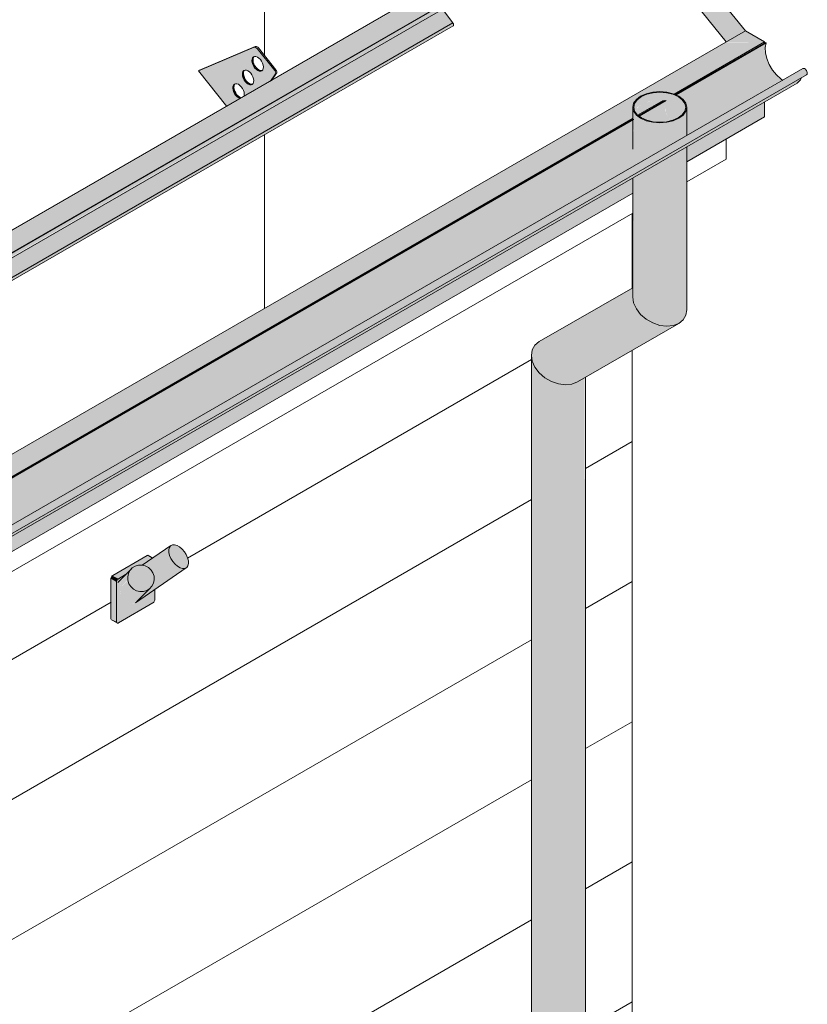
# Model space of a CAD drawing. Header units: centimetres. Extents: x 63272 to 70946, y -123 to 53714.
# Tile 49 of 50: x 70753 to 70899, y 53150 to 53332. Entities that reach past the tile are written whole.
import ezdxf

# ---------------------------------------------------------------- set-up
doc = ezdxf.new("R2010")
doc.units = ezdxf.units.CM
for name, color, linetype, lineweight in [('A-GENM', 7, 'Continuous', 5), ('A-ROOF', 7, 'Continuous', 5), ('A-ROOF-OTLN', 7, 'Continuous', 5), ('A-ROOF-PATT', 7, 'Continuous', 5), ('A-WALL', 7, 'Continuous', 5), ('A-WALL-PATT', 7, 'Continuous', 5), ('P-PIPE', 7, 'Continuous', 5)]:
    doc.layers.add(name, color=color, linetype=linetype, lineweight=lineweight)

# ---------------------------------------------------------------- blocks, each defined once
blk = doc.blocks.new('Uchwyt na flagę - Typ 1-9009511-_3D_ Kopia 1 Kopia 1')
at = {"layer": 'A-GENM', "true_color": 0x7f7f7f}
for points in [[(-797.79, 53228.92), (-793.9, 53231.6), (-794.67, 53232.64), (-795.06, 53233.78), (-795.05, 53234.35), (-794.92, 53234.76), (-794.96, 53234.85), (-799.88, 53231.37), (-799.01, 53231.05), (-798.57, 53230.7), (-798.18, 53230.22), (-797.9, 53229.62), (-797.8, 53229.16)], [(-792.51, 53230.8), (-791.87, 53230.93), (-791.77, 53230.99), (-791.55, 53231.29), (-791.44, 53231.71), (-791.55, 53232.6), (-791.84, 53233.35), (-792.61, 53234.39), (-793.55, 53235.06), (-794.32, 53235.18), (-794.41, 53235.17), (-794.74, 53235.01), (-794.96, 53234.7), (-795.07, 53234.28), (-794.96, 53233.39), (-794.67, 53232.64), (-793.9, 53231.6), (-792.96, 53230.93), (-792.57, 53230.82)], [(-804.38, 53228.9), (-802.86, 53229.86), (-801.76, 53230.93), (-801.29, 53231.22), (-800.37, 53231.41), (-799.87, 53231.51), (-798.55, 53232.37), (-798.15, 53232.65), (-799.07, 53233.19), (-805.44, 53229.51), (-804.73, 53229.11)], [(-798.15, 53232.65), (-798.03, 53232.73), (-799, 53233.22), (-798.98, 53233.14), (-798.73, 53232.99)], [(-804.15, 53227.09), (-802.65, 53228.74), (-802.59, 53229.66), (-802.48, 53230), (-802.26, 53230.43), (-803.88, 53228.53), (-804.13, 53227.3)], [(-800.41, 53226.53), (-799.48, 53226.63), (-799.16, 53226.72), (-798.62, 53227.05), (-798.13, 53227.65), (-797.83, 53228.43), (-797.79, 53228.92), (-797.9, 53229.62), (-798.21, 53230.27), (-798.65, 53230.77), (-799.25, 53231.17), (-799.81, 53231.36), (-800.37, 53231.41), (-800.85, 53231.35), (-801.32, 53231.21), (-801.88, 53230.83), (-802.26, 53230.43), (-802.62, 53229.51), (-802.68, 53229.24), (-802.52, 53228.22), (-802.26, 53227.7), (-801.76, 53227.13), (-801.33, 53226.84), (-801.03, 53226.68), (-800.47, 53226.54)], [(-801.19, 53224.53), (-799.77, 53225.46), (-792.1, 53230.82), (-792.51, 53230.8), (-792.96, 53230.93), (-793.9, 53231.6), (-797.79, 53228.92), (-797.84, 53228.39), (-797.96, 53227.98), (-798.2, 53227.52), (-800.56, 53225.12), (-801.16, 53224.55)], [(-804.73, 53220.94), (-804.73, 53228.29), (-805.79, 53228.9), (-805.79, 53221.55)], [(-804.73, 53228.29), (-804.63, 53228.64), (-804.47, 53228.95), (-805.53, 53229.45), (-805.78, 53229.01), (-805.69, 53228.84), (-804.75, 53228.3)], [(-804.38, 53220.74), (-797.96, 53224.5), (-797.66, 53225.12), (-797.66, 53226.92), (-801.67, 53224.28), (-802.28, 53224.24), (-802.92, 53224.47), (-803.36, 53224.84), (-803.69, 53225.31), (-804, 53226.08), (-804.13, 53226.83), (-804.12, 53227.43), (-803.92, 53228.39), (-803.63, 53228.99), (-803.45, 53229.24), (-803.36, 53229.49), (-804.38, 53228.9), (-804.73, 53228.29), (-804.73, 53220.94)], [(-802.11, 53224.2), (-801.3, 53224.47), (-800.95, 53224.73), (-798.62, 53227.05), (-799.48, 53226.63), (-800.21, 53226.53), (-800.47, 53226.54), (-801.33, 53226.84), (-801.88, 53227.24), (-802.33, 53227.8), (-802.58, 53228.39), (-802.64, 53228.6), (-804.15, 53227.09), (-803.94, 53225.86), (-803.63, 53225.19), (-803.25, 53224.72), (-802.93, 53224.47), (-802.45, 53224.27), (-802.15, 53224.21)], [(-804.68, 53220.76), (-804.73, 53220.94), (-805.78, 53221.45), (-805.74, 53221.38), (-804.72, 53220.78)]]:
    blk.add_hatch(color=8, dxfattribs=at).paths.add_polyline_path(points)
at = {"layer": 'A-GENM'}
for p, q in [((-794.68, 53235.05), (-800, 53231.38)), ((-805.44, 53229.51), (-799.07, 53233.19)), ((-799.5, 53231.72), (-799.97, 53231.44)), ((-798.01, 53232.75), (-798.82, 53233.21)), ((-801.99, 53230.74), (-804.51, 53228.22)), ((-801.22, 53224.46), (-791.84, 53230.94)), ((-805.79, 53221.55), (-805.79, 53228.9)), ((-804.73, 53228.29), (-804.73, 53220.94)), ((-803.07, 53229.66), (-804.38, 53228.9)), ((-800.97, 53224.69), (-798.46, 53227.2)), ((-797.66, 53225.02), (-797.66, 53226.95)), ((-804.38, 53220.74), (-798.01, 53224.41)), ((-805.69, 53221.32), (-804.63, 53220.71))]:
    blk.add_line(p, q, dxfattribs=at)
for points in [[(-792.61, 53234.39, 0), (-793.07, 53234.78, 0), (-793.55, 53235.06, 0), (-794.01, 53235.19, 0), (-794.41, 53235.17, 0), (-794.74, 53235.01, 0), (-794.96, 53234.7, 0), (-795.07, 53234.28, 0), (-795.06, 53233.78, 0), (-794.92, 53233.22, 0), (-794.67, 53232.64, 0), (-794.32, 53232.09, 0), (-793.9, 53231.6, 0)], [(-793.9, 53231.6, 0), (-793.44, 53231.21, 0), (-792.96, 53230.93, 0), (-792.51, 53230.8, 0), (-792.1, 53230.82, 0), (-791.77, 53230.99, 0), (-791.55, 53231.29, 0), (-791.44, 53231.71, 0), (-791.45, 53232.21, 0), (-791.59, 53232.77, 0), (-791.84, 53233.35, 0), (-792.19, 53233.9, 0), (-792.61, 53234.39, 0)], [(-799.07, 53233.19, 0), (-798.98, 53233.23, 0), (-798.9, 53233.24, 0)], [(-797.81, 53229.35, 0), (-798.01, 53229.96, 0), (-798.36, 53230.51, 0), (-798.84, 53230.95, 0), (-799.42, 53231.26, 0), (-800.04, 53231.41, 0), (-800.68, 53231.4, 0), (-801.29, 53231.22, 0), (-801.83, 53230.89, 0), (-802.26, 53230.43, 0), (-802.55, 53229.86, 0), (-802.68, 53229.24, 0), (-802.64, 53228.6, 0)], [(-805.79, 53228.9, 0), (-805.78, 53229.01, 0), (-805.74, 53229.13, 0), (-805.69, 53229.25, 0), (-805.61, 53229.36, 0), (-805.53, 53229.45, 0), (-805.44, 53229.51, 0)], [(-804.38, 53228.9, 0), (-804.47, 53228.84, 0), (-804.55, 53228.75, 0), (-804.63, 53228.64, 0), (-804.68, 53228.52, 0), (-804.72, 53228.4, 0), (-804.73, 53228.29, 0)], [(-802.64, 53228.6, 0), (-802.44, 53227.98, 0), (-802.09, 53227.43, 0), (-801.61, 53226.99, 0), (-801.04, 53226.68, 0), (-800.41, 53226.53, 0), (-799.77, 53226.54, 0), (-799.16, 53226.72, 0), (-798.62, 53227.05, 0), (-798.2, 53227.52, 0), (-797.91, 53228.08, 0), (-797.78, 53228.7, 0), (-797.81, 53229.35, 0)], [(-798.01, 53224.41, 0), (-797.92, 53224.48, 0), (-797.84, 53224.57, 0), (-797.76, 53224.68, 0), (-797.71, 53224.79, 0), (-797.67, 53224.91, 0), (-797.66, 53225.02, 0)], [(-805.74, 53221.38, 0), (-805.78, 53221.45, 0), (-805.79, 53221.55, 0)], [(-804.73, 53220.94, 0), (-804.72, 53220.84, 0), (-804.68, 53220.76, 0), (-804.63, 53220.71, 0), (-804.55, 53220.69, 0), (-804.47, 53220.7, 0), (-804.38, 53220.74, 0)]]:
    blk.add_polyline3d(points, dxfattribs=at)
blk = doc.blocks.new('ARu Rura spustowa okrągła ___FK_04_0 - Na ziemię _φ10_-9218120-_3D_ Kopia 1 Kopia 1')
at = {"layer": 'P-PIPE', "true_color": 0x383e42}
h = blk.add_hatch(color=250, dxfattribs=at)
h.paths.add_polyline_path([(-704.26, 53313.25), (-702.25, 53313.52), (-701.76, 53313.64), (-700.73, 53314.1), (-699.73, 53314.97), (-699.43, 53315.41), (-699.26, 53316.14), (-699.46, 53316.93), (-700.1, 53317.71), (-701.15, 53318.37), (-702.26, 53318.76), (-703.02, 53318.93), (-704.26, 53319.03), (-706.26, 53318.76), (-707.19, 53318.45), (-708.12, 53317.93), (-708.63, 53317.53), (-709.09, 53316.89), (-709.22, 53315.95), (-708.95, 53315.19), (-708.32, 53314.5), (-707.57, 53314), (-706.26, 53313.52), (-704.92, 53313.3)])
h.paths.add_polyline_path([(-704.26, 53313.37), (-705.55, 53313.48), (-706.76, 53313.78), (-708.06, 53314.48), (-708.59, 53315), (-708.95, 53315.67), (-709.06, 53316.14), (-708.9, 53316.86), (-708.42, 53317.53), (-707.65, 53318.1), (-706.26, 53318.64), (-705.5, 53318.82), (-704.26, 53318.91), (-703.02, 53318.82), (-701.39, 53318.33), (-700.7, 53317.97), (-699.93, 53317.28), (-699.62, 53316.86), (-699.46, 53316.14), (-699.65, 53315.39), (-700.18, 53314.7), (-701.05, 53314.1), (-702.32, 53313.63), (-703.02, 53313.46), (-704.26, 53313.37)])
for points in [[(-708.89, 53315.41), (-708.39, 53316.1), (-707.65, 53316.65), (-707.65, 53318.1), (-708.59, 53317.28), (-708.9, 53316.86), (-709.04, 53316.03), (-708.9, 53315.42)], [(-702.32, 53313.63), (-701.76, 53313.78), (-700.73, 53314.29), (-699.93, 53315), (-699.62, 53315.42), (-699.46, 53316.14), (-699.65, 53316.89), (-700.18, 53317.58), (-701.05, 53318.18), (-702.28, 53318.64), (-703.02, 53318.82), (-704.26, 53318.91), (-705.55, 53318.8), (-706.76, 53318.5), (-707.65, 53318.1), (-707.65, 53316.65), (-706.26, 53317.18), (-705.5, 53317.36), (-703.6, 53317.41), (-703.6, 53317.22), (-703.32, 53317.39), (-703.07, 53317.34), (-703.35, 53316.44), (-703.15, 53315.2), (-702.33, 53313.64)], [(-721.72, 53264.78), (-720.38, 53264.95), (-718.85, 53265.66), (-701.33, 53275.89), (-702.18, 53275.69), (-703.25, 53275.64), (-704.44, 53275.84), (-705.65, 53276.28), (-706.8, 53276.96), (-707.8, 53277.82), (-708.75, 53279.2), (-709.09, 53279.96), (-709.26, 53281.78), (-709.38, 53282.68), (-726.75, 53272.6), (-727.34, 53272.11), (-727.84, 53271.25), (-728.01, 53270.23), (-727.8, 53269.04), (-727.34, 53268.03), (-726.54, 53266.99), (-725.37, 53266.02), (-724.2, 53265.37), (-722.96, 53264.95), (-721.72, 53264.78)], [(-727.84, 53075.98), (-726.75, 53076.14), (-725.51, 53076.5), (-723.01, 53077.46), (-719.92, 53078.94), (-719.47, 53079.19), (-719.47, 53265.3), (-720.51, 53264.9), (-721.72, 53264.78), (-723.01, 53264.95), (-724.3, 53265.4), (-725.51, 53266.1), (-726.75, 53267.26), (-727.34, 53268.03), (-727.84, 53269.13), (-728.01, 53269.51), (-728.01, 53076.1), (-727.88, 53076)], [(-719.47, 53079.19), (-718.13, 53080.16), (-718.01, 53080.38), (-718.13, 53266.08), (-719.47, 53265.3), (-719.47, 53079.46)]]:
    blk.add_hatch(color=250, dxfattribs=at).paths.add_polyline_path(points)
h = blk.add_hatch(color=250, dxfattribs=at)
h.paths.add_polyline_path([(-702.97, 53275.61), (-701.76, 53275.73), (-700.73, 53276.13), (-700.73, 53308), (-709.15, 53303.13), (-709.05, 53279.87), (-708.28, 53278.45), (-707.43, 53277.5), (-706.26, 53276.63), (-705.27, 53276.13), (-703.87, 53275.73), (-703.11, 53275.63)])
h.paths.add_polyline_path([(-706.17, 53306.93), (-700.73, 53310.08), (-700.73, 53314.1), (-702.33, 53313.5), (-702.97, 53313.35), (-704.97, 53313.31), (-706.26, 53313.52), (-706.76, 53313.64), (-708.2, 53314.4), (-708.64, 53314.76), (-709.12, 53315.54), (-709.26, 53315.94), (-709.15, 53314.02), (-709.09, 53313.94), (-709.06, 53313.9), (-709.12, 53313.11), (-708.99, 53310.96), (-708.59, 53309.31), (-707.8, 53307.93), (-707.61, 53307.73), (-706.68, 53307.07), (-706.26, 53306.96)])
h = blk.add_hatch(color=250, dxfattribs=at)
h.paths.add_polyline_path([(-700.73, 53276.13), (-699.86, 53276.91), (-699.42, 53277.74), (-699.26, 53279.2), (-699.26, 53308.84), (-700.73, 53308), (-700.73, 53276.39)])
h.paths.add_polyline_path([(-700.73, 53310.08), (-699.26, 53310.92), (-699.26, 53316.14), (-699.43, 53315.39), (-699.93, 53314.7), (-700.73, 53314.1), (-700.73, 53310.51)])
at = {"layer": 'P-PIPE'}
for p, q in [((-709.26, 53316.14), (-709.26, 53308.4)), ((-699.26, 53310.92), (-699.26, 53316.14)), ((-699.26, 53278.66), (-699.26, 53308.8)), ((-709.26, 53303.08), (-709.26, 53281.06)), ((-709.25, 53282.75), (-726.54, 53272.77)), ((-719.47, 53265.3), (-700.73, 53276.13)), ((-728.01, 53270.23), (-728.01, 53076.1)), ((-718.01, 53080.35), (-718.01, 53266.17))]:
    blk.add_line(p, q, dxfattribs=at)
for points in [[(-707.8, 53318.18, 0), (-708.59, 53317.58, 0), (-709.09, 53316.89, 0), (-709.26, 53316.14, 0), (-709.09, 53315.39, 0), (-708.59, 53314.7, 0), (-707.8, 53314.1, 0), (-706.76, 53313.64, 0), (-705.55, 53313.35, 0), (-704.26, 53313.25, 0), (-702.97, 53313.35, 0), (-701.76, 53313.64, 0), (-700.73, 53314.1, 0)], [(-700.87, 53314.18, 0), (-701.86, 53313.74, 0), (-703.02, 53313.46, 0), (-704.26, 53313.37, 0), (-705.5, 53313.46, 0), (-706.66, 53313.74, 0), (-707.65, 53314.18, 0), (-708.42, 53314.75, 0), (-708.9, 53315.42, 0), (-709.06, 53316.14, 0), (-708.9, 53316.86, 0), (-708.42, 53317.53, 0), (-707.65, 53318.1, 0)], [(-700.73, 53314.1, 0), (-699.93, 53314.7, 0), (-699.43, 53315.39, 0), (-699.26, 53316.14, 0), (-699.43, 53316.89, 0), (-699.93, 53317.58, 0), (-700.73, 53318.18, 0), (-701.76, 53318.64, 0), (-702.97, 53318.93, 0), (-704.26, 53319.03, 0), (-705.55, 53318.93, 0), (-706.76, 53318.64, 0), (-707.8, 53318.18, 0)], [(-707.65, 53318.1, 0), (-706.66, 53318.54, 0), (-705.5, 53318.82, 0), (-704.26, 53318.91, 0), (-703.02, 53318.82, 0), (-701.86, 53318.54, 0), (-700.87, 53318.1, 0), (-700.1, 53317.53, 0), (-699.62, 53316.86, 0), (-699.46, 53316.14, 0), (-699.62, 53315.42, 0), (-700.1, 53314.75, 0), (-700.87, 53314.18, 0)], [(-709.26, 53281.06, 0), (-709.09, 53279.96, 0), (-708.59, 53278.85, 0), (-707.8, 53277.82, 0), (-706.76, 53276.92, 0), (-705.55, 53276.23, 0), (-704.26, 53275.78, 0), (-702.97, 53275.61, 0), (-701.76, 53275.73, 0), (-700.73, 53276.13, 0)], [(-700.73, 53276.13, 0), (-699.93, 53276.78, 0), (-699.43, 53277.65, 0), (-699.26, 53278.66, 0)], [(-726.54, 53272.77, 0), (-727.34, 53272.11, 0), (-727.84, 53271.25, 0), (-728.01, 53270.23, 0), (-727.84, 53269.13, 0), (-727.34, 53268.03, 0), (-726.54, 53266.99, 0), (-725.51, 53266.1, 0), (-724.3, 53265.4, 0), (-723.01, 53264.95, 0), (-721.72, 53264.78, 0), (-720.51, 53264.9, 0), (-719.47, 53265.3, 0)]]:
    blk.add_polyline3d(points, dxfattribs=at)
blk = doc.blocks.new('Construction_Roof-Accessories_Lindab_KOTEGL - Construction_Roof-Accessories_Lindab_KOTEGL-V32-_3D_ Kopia 1 Kopia 1')
at = {"layer": 'A-GENM', "true_color": 0x383e42}
h = blk.add_hatch(color=250, dxfattribs=at)
h.paths.add_polyline_path([(-784.36, 53316.35), (-781.88, 53317.78), (-782.42, 53318.08), (-782.9, 53318.65), (-783.19, 53319.36), (-783.19, 53320.06), (-782.95, 53320.41), (-782.49, 53320.48), (-781.94, 53320.19), (-781.39, 53319.49), (-781.15, 53318.76), (-781.09, 53318.24), (-776.25, 53321.03), (-775.37, 53322.44), (-775.48, 53322.95), (-778.71, 53326.98), (-779.29, 53327.25), (-789.58, 53322.86), (-786.77, 53319.36)])
h.paths.add_polyline_path([(-779.85, 53320.28), (-780.38, 53320.4), (-780.91, 53320.85), (-781.31, 53321.52), (-781.47, 53322.22), (-781.32, 53322.8), (-780.97, 53323.01), (-780.45, 53322.89), (-779.91, 53322.44), (-779.48, 53321.66), (-779.35, 53321.08), (-779.48, 53320.53), (-779.64, 53320.36)])
h.paths.add_polyline_path([(-778.08, 53322.8), (-778.61, 53322.91), (-779.14, 53323.37), (-779.54, 53324.03), (-779.7, 53324.73), (-779.58, 53325.28), (-779.2, 53325.52), (-778.68, 53325.4), (-778.13, 53324.93), (-777.74, 53324.29), (-777.58, 53323.59), (-777.74, 53323.01), (-778.05, 53322.81)])
for points in [[(-775.48, 53322.95), (-775.26, 53323.08), (-778.5, 53327.11), (-778.71, 53326.98), (-777.06, 53324.93)], [(-779.14, 53323.37), (-778.98, 53323.56), (-779.37, 53324.27), (-779.48, 53324.93), (-779.58, 53325.09), (-779.69, 53324.93), (-779.66, 53324.39), (-779.29, 53323.57), (-779.15, 53323.38)], [(-778.33, 53322.81), (-778.18, 53322.95), (-778.73, 53323.29), (-778.93, 53323.49), (-779.14, 53323.37), (-778.61, 53322.91), (-778.39, 53322.83)], [(-780.91, 53320.85), (-780.75, 53321.05), (-781.14, 53321.75), (-781.25, 53322.44), (-781.35, 53322.58), (-781.44, 53322.52), (-781.43, 53321.88), (-781.1, 53321.12), (-780.92, 53320.87)], [(-780.1, 53320.3), (-779.89, 53320.42), (-780.44, 53320.71), (-780.7, 53320.98), (-780.91, 53320.85), (-780.28, 53320.36)], [(-776.25, 53321.03), (-776.04, 53321.16), (-775.35, 53322.32)], [(-782.68, 53318.34), (-782.47, 53318.46), (-782.9, 53319.24), (-783.02, 53319.85), (-783.11, 53320.06), (-783.21, 53320), (-783.19, 53319.36), (-782.87, 53318.6), (-782.69, 53318.36)], [(-781.88, 53317.78), (-781.79, 53317.95), (-782.21, 53318.2), (-782.47, 53318.46), (-782.68, 53318.34), (-782.04, 53317.85), (-781.93, 53317.8)]]:
    blk.add_hatch(color=250, dxfattribs=at).paths.add_polyline_path(points)
at = {"layer": 'A-GENM', "color": 250, "true_color": 0x2a2a2a}
for p, q in [((-779.29, 53327.25), (-789.58, 53322.86)), ((-789.37, 53322.98), (-779.07, 53327.37)), ((-775.48, 53322.95), (-778.71, 53326.98)), ((-778.5, 53327.11), (-775.26, 53323.08)), ((-789.37, 53322.98), (-789.58, 53322.86)), ((-789.58, 53322.86), (-784.31, 53316.3)), ((-776.29, 53320.98), (-775.35, 53322.32)), ((-775.13, 53322.44), (-776.08, 53321.1))]:
    blk.add_line(p, q, dxfattribs=at)
for points in [[(-778.71, 53326.98, 0), (-778.83, 53327.1, 0), (-778.95, 53327.2, 0), (-779.07, 53327.25, 0), (-779.18, 53327.27, 0), (-779.29, 53327.25, 0)], [(-779.07, 53327.37, 0), (-778.97, 53327.39, 0), (-778.86, 53327.37, 0), (-778.74, 53327.32, 0), (-778.61, 53327.23, 0), (-778.5, 53327.11, 0)], [(-779.14, 53323.37, 0), (-779.37, 53323.68, 0), (-779.54, 53324.03, 0), (-779.66, 53324.39, 0), (-779.7, 53324.73, 0), (-779.68, 53325.03, 0), (-779.58, 53325.28, 0), (-779.42, 53325.44, 0), (-779.2, 53325.52, 0), (-778.95, 53325.51, 0), (-778.68, 53325.4, 0), (-778.4, 53325.21, 0), (-778.14, 53324.95, 0)], [(-779.37, 53325.4, 0), (-779.46, 53325.15, 0), (-779.49, 53324.85, 0), (-779.45, 53324.51, 0), (-779.33, 53324.15, 0), (-779.15, 53323.8, 0), (-778.93, 53323.49, 0)], [(-778.14, 53324.95, 0), (-777.92, 53324.64, 0), (-777.74, 53324.29, 0), (-777.63, 53323.93, 0), (-777.58, 53323.59, 0), (-777.61, 53323.29, 0), (-777.71, 53323.04, 0), (-777.87, 53322.88, 0), (-778.08, 53322.8, 0), (-778.33, 53322.81, 0), (-778.61, 53322.91, 0), (-778.88, 53323.1, 0), (-779.14, 53323.37, 0)], [(-780.91, 53320.85, 0), (-781.14, 53321.17, 0), (-781.31, 53321.52, 0), (-781.43, 53321.88, 0), (-781.47, 53322.22, 0), (-781.44, 53322.52, 0), (-781.35, 53322.76, 0), (-781.19, 53322.93, 0), (-780.97, 53323.01, 0), (-780.72, 53323, 0), (-780.45, 53322.89, 0), (-780.17, 53322.7, 0), (-779.91, 53322.44, 0)], [(-781.14, 53322.89, 0), (-781.23, 53322.64, 0), (-781.26, 53322.34, 0), (-781.21, 53322, 0), (-781.1, 53321.64, 0), (-780.92, 53321.29, 0), (-780.7, 53320.98, 0)], [(-778.93, 53323.49, 0), (-778.67, 53323.23, 0), (-778.39, 53323.04, 0), (-778.12, 53322.93, 0), (-777.87, 53322.92, 0)], [(-775.35, 53322.32, 0), (-775.31, 53322.4, 0), (-775.3, 53322.5, 0), (-775.31, 53322.61, 0), (-775.35, 53322.73, 0), (-775.4, 53322.85, 0), (-775.48, 53322.95, 0)], [(-775.26, 53323.08, 0), (-775.19, 53322.97, 0), (-775.13, 53322.85, 0), (-775.1, 53322.73, 0), (-775.09, 53322.62, 0), (-775.1, 53322.52, 0), (-775.13, 53322.44, 0)], [(-779.91, 53322.44, 0), (-779.69, 53322.12, 0), (-779.51, 53321.78, 0), (-779.4, 53321.42, 0), (-779.35, 53321.08, 0), (-779.38, 53320.77, 0), (-779.48, 53320.53, 0), (-779.64, 53320.36, 0), (-779.85, 53320.28, 0), (-780.1, 53320.3, 0), (-780.38, 53320.4, 0), (-780.65, 53320.59, 0), (-780.91, 53320.85, 0)], [(-780.7, 53320.98, 0), (-780.44, 53320.71, 0), (-780.16, 53320.52, 0), (-779.89, 53320.42, 0), (-779.64, 53320.41, 0)], [(-782.68, 53318.34, 0), (-782.9, 53318.65, 0), (-783.08, 53319, 0), (-783.19, 53319.36, 0), (-783.24, 53319.7, 0), (-783.21, 53320, 0), (-783.11, 53320.25, 0), (-782.95, 53320.41, 0), (-782.74, 53320.49, 0), (-782.49, 53320.48, 0), (-782.21, 53320.38, 0), (-781.94, 53320.19, 0), (-781.68, 53319.92, 0)], [(-782.9, 53320.37, 0), (-783, 53320.13, 0), (-783.03, 53319.82, 0), (-782.98, 53319.48, 0), (-782.87, 53319.13, 0), (-782.69, 53318.78, 0), (-782.47, 53318.46, 0)], [(-781.68, 53319.92, 0), (-781.45, 53319.61, 0), (-781.28, 53319.26, 0), (-781.16, 53318.9, 0), (-781.12, 53318.56, 0), (-781.15, 53318.26, 0)], [(-781.87, 53317.78, 0), (-782.14, 53317.89, 0), (-782.42, 53318.08, 0), (-782.68, 53318.34, 0)], [(-782.47, 53318.46, 0), (-782.21, 53318.2, 0), (-781.93, 53318.01, 0), (-781.66, 53317.9, 0)]]:
    blk.add_polyline3d(points, dxfattribs=at)
blk = doc.blocks.new('Construction_Roof-Accessories_Lindab_SNO_KOTEGL - Construction_Roof-Accessories_Lindab_SNO-V33-_3D_ Kopia 1 Kopia 1')
at = {"layer": 'A-GENM', "true_color": 0x383e42}
for points in [[(-881.89, 53259.85), (-740.55, 53341.57), (-740.73, 53341.54), (-881.93, 53259.89), (-881.92, 53259.88)], [(-878.9, 53257.02), (-878.87, 53257.11), (-878.87, 53257.62), (-738.14, 53338.87), (-740.47, 53341.5), (-881.87, 53259.83), (-879.57, 53257.22), (-878.98, 53257.49), (-878.92, 53257.14)], [(-878.84, 53256.91), (-737.42, 53338.55), (-737.52, 53339.16), (-878.94, 53257.49), (-878.86, 53257.04)], [(-878.92, 53256.64), (-737.42, 53338.42), (-737.52, 53338.5), (-878.84, 53256.78), (-878.91, 53256.65)], [(-883.95, 53250.08), (-742.53, 53331.73), (-744.41, 53334.3), (-878.83, 53256.82), (-878.92, 53256.65), (-879.25, 53256.44), (-885.83, 53252.65), (-883.99, 53250.13)], [(-883.91, 53249.54), (-742.4, 53331.37), (-742.55, 53331.72), (-883.9, 53249.99), (-883.85, 53249.61), (-883.9, 53249.54)], [(-878.87, 53256.8), (-878.84, 53256.93), (-878.87, 53256.81)], [(-883.86, 53249.74), (-883.85, 53249.88), (-883.86, 53249.76)]]:
    blk.add_hatch(color=250, dxfattribs=at).paths.add_polyline_path(points)
h = blk.add_hatch(color=250, dxfattribs=at)
h.paths.add_polyline_path([(-883.98, 53250.05), (-884.01, 53250.16), (-883.99, 53250.06)])
h.paths.add_polyline_path([(-879.6, 53257.2), (-879.57, 53257.22), (-879.69, 53257.31)])
at = {"layer": 'A-GENM', "color": 250, "true_color": 0x2a2a2a}
for p, q in [((-740.67, 53341.58), (-882.09, 53259.93)), ((-740.47, 53341.5), (-738.14, 53338.87)), ((-879.03, 53257.53), (-737.6, 53339.18)), ((-878.94, 53257.51), (-737.52, 53339.16)), ((-737.6, 53339.18), (-737.52, 53339.16)), ((-737.52, 53339.16), (-737.42, 53338.55)), ((-878.92, 53256.64), (-737.5, 53338.29)), ((-744.42, 53334.31), (-742.53, 53331.73)), ((-883.95, 53250.08), (-742.53, 53331.73)), ((-883.91, 53249.53), (-742.49, 53331.18)), ((-879.57, 53257.22), (-881.89, 53259.85)), ((-878.94, 53257.51), (-879.03, 53257.53)), ((-878.84, 53256.91), (-878.94, 53257.51)), ((-883.95, 53250.08), (-885.84, 53252.66))]:
    blk.add_line(p, q, dxfattribs=at)
for points in [[(-740.67, 53341.58, 0), (-740.64, 53341.59, 0), (-740.6, 53341.59, 0), (-740.55, 53341.57, 0), (-740.51, 53341.54, 0), (-740.47, 53341.5, 0)], [(-737.42, 53338.55, 0), (-737.41, 53338.47, 0), (-737.42, 53338.39, 0), (-737.45, 53338.33, 0), (-737.5, 53338.29, 0), (-737.5, 53338.29, 0)], [(-742.53, 53331.73, 0), (-742.48, 53331.64, 0), (-742.44, 53331.55, 0), (-742.41, 53331.45, 0), (-742.4, 53331.37, 0), (-742.41, 53331.29, 0), (-742.44, 53331.23, 0), (-742.49, 53331.19, 0), (-742.49, 53331.18, 0)], [(-881.89, 53259.85, 0), (-881.93, 53259.89, 0), (-881.98, 53259.92, 0), (-882.02, 53259.94, 0), (-882.06, 53259.94, 0), (-882.09, 53259.93, 0)], [(-878.92, 53256.64, 0), (-878.87, 53256.68, 0), (-878.84, 53256.74, 0), (-878.83, 53256.82, 0), (-878.84, 53256.91, 0)], [(-883.91, 53249.54, 0), (-883.86, 53249.58, 0), (-883.84, 53249.64, 0), (-883.83, 53249.72, 0), (-883.83, 53249.8, 0), (-883.86, 53249.9, 0), (-883.9, 53249.99, 0), (-883.95, 53250.08, 0)]]:
    blk.add_polyline3d(points, dxfattribs=at)

msp = doc.modelspace()

# ---------------------------------------------------------------- hatches: boundary and pattern name
at = {"layer": 'A-ROOF-OTLN', "true_color": 0x383e42}
h = msp.add_hatch(color=250, dxfattribs=at)
h.paths.add_polyline_path([(70089.18, 52865.08), (70866.55, 53313.94), (70866.49, 53314.02), (70089.04, 52865.16)])
h.paths.add_polyline_path([(70867.58, 53314.48), (70872.58, 53317.37), (70872.32, 53317.39), (70867.45, 53314.58)])
h.paths.add_polyline_path([(70874.39, 53318.41), (70891.07, 53328.04), (70890.92, 53328.13), (70874.22, 53318.49)])
h = msp.add_hatch(color=250, dxfattribs=at)
h.paths.add_polyline_path([(70094.28, 52857.63), (70095.03, 52858), (70095.53, 52858.7), (70095.71, 52859.16), (70095.84, 52860.01), (70095.97, 52860.06), (70096.17, 52860.25), (70096.17, 52860.36), (70096.17, 52860.47), (70110.2, 52868.57), (70109.91, 52868.84), (70109.45, 52869.77), (70109.29, 52871.71), (70109.36, 52873.47), (70109.49, 52873.95), (70110.13, 52874.73), (70111.19, 52875.39), (70112.09, 52875.73), (70113.3, 52875.97), (70114.3, 52876.04), (70116.29, 52875.78), (70117.16, 52875.5), (70118.02, 52875.06), (70118.66, 52874.54), (70119.29, 52873.82), (70869.38, 53306.96), (70868.88, 53307.11), (70867.84, 53307.93), (70867.05, 53309.31), (70866.65, 53310.99), (70866.53, 53312.13), (70866.55, 53313.89), (70089.18, 52865.08), (70089.04, 52863.85), (70089.07, 52863.23), (70089.33, 52862.12), (70089.79, 52861.01), (70090.69, 52859.63), (70091.22, 52859.02), (70091.87, 52858.42), (70092.74, 52857.9), (70093.53, 52857.64)])
h.paths.add_polyline_path([(70113.46, 52870.45), (70116.97, 52872.48), (70114.29, 52873.66), (70114, 52873.72), (70113.05, 52874.12), (70112.42, 52874.17), (70111.89, 52874.34), (70110.9, 52874.12), (70110.13, 52873.33), (70109.73, 52872.33), (70110.37, 52871.59), (70111.19, 52871.07), (70112.31, 52870.66), (70113.05, 52870.48)])
h.paths.add_polyline_path([(70876.38, 53310.92), (70894.02, 53321.23), (70893.76, 53321.39), (70892.59, 53322.58), (70892.05, 53323.34), (70891.63, 53324.05), (70891.07, 53325.69), (70890.95, 53326.2), (70890.95, 53327.42), (70890.95, 53327.98), (70874.48, 53318.37), (70875.08, 53318.05), (70875.8, 53317.45), (70876.26, 53316.65), (70876.38, 53316.14), (70876.38, 53311.36)])
h.paths.add_polyline_path([(70871.38, 53313.37), (70873.31, 53313.63), (70872.62, 53314.92), (70872.37, 53315.49), (70872.3, 53316.46), (70872.58, 53317.37), (70867.58, 53314.48), (70868.2, 53314.08), (70869.39, 53313.64), (70870.84, 53313.41), (70870.89, 53313.41)])
msp.add_hatch(color=250, dxfattribs=at).paths.add_polyline_path([(70096.65, 52859.14), (70898.66, 53322.29), (70898.61, 53322.75), (70898.31, 53323.18), (70897.94, 53323.34), (70897.4, 53323.06), (70096.17, 52860.36), (70096.55, 52860.09), (70096.77, 52859.61), (70096.73, 52859.21)])
h = msp.add_hatch(color=250, dxfattribs=at)
h.paths.add_polyline_path([(70095.03, 52857.73), (70113.68, 52868.5), (70114.94, 52869.7), (70096.78, 52859.33), (70096.73, 52859.41), (70096.36, 52859.31), (70096.39, 52859.39), (70096.77, 52859.61), (70096.52, 52860.12), (70096.34, 52860.17), (70095.95, 52859.95), (70095.82, 52858.96), (70095.34, 52858.06), (70095.19, 52857.91)])
h.paths.add_polyline_path([(70117.03, 52870.91), (70118.02, 52871.45), (70117.39, 52871.12)])
h.paths.add_polyline_path([(70119.29, 52871.74), (70897.06, 53320.86), (70897.41, 53321.23), (70897.54, 53321.53), (70119.21, 52872.16), (70119.29, 52871.91)])
at = {"layer": 'A-ROOF-PATT', "true_color": 0xc7ae96}
for points in [[(70883.69, 53328.22), (70887.22, 53330.26), (70578.47, 53714.36), (70574.93, 53712.32), (70883.04, 53329.02)], [(70887.22, 53328.22), (70890.76, 53328.22), (70887.22, 53330.26), (70883.69, 53328.22)]]:
    msp.add_hatch(color=253, dxfattribs=at).paths.add_polyline_path(points)
at = {"layer": 'A-ROOF-PATT'}
h = msp.add_hatch(dxfattribs=at)
h.set_pattern_fill('FP_13', color=256, style=0, pattern_type=2)
h.set_pattern_definition([(90, (62042.68, 51332.19), (-112.25, 22.813), [])])
h.paths.add_polyline_path([(70088.88, 52869.34), (70883.69, 53328.22), (70590.38, 53693.1), (69795.57, 53234.22), (70086.13, 52872.75)])
h.paths.add_polyline_path([(70126.01, 52922.92), (70125.96, 52923.03), (70125.86, 52923.01), (70125.4, 52923.1), (70125.86, 52923.49), (70123.48, 52926.94), (70123.51, 52927.18), (70127.88, 52933.2), (70128.53, 52933.72), (70140.71, 52940.75), (70135.48, 52947.25), (70135.69, 52947.37), (70145.86, 52951.6), (70146.38, 52951.4), (70146.56, 52951.5), (70149.72, 52947.42), (70149.6, 52947.27), (70149.72, 52946.71), (70149.83, 52946.69), (70149.02, 52945.55), (70225.56, 52989.74), (70220.33, 52996.24), (70220.54, 52996.36), (70230.71, 53000.59), (70231.24, 53000.39), (70231.42, 53000.49), (70234.57, 52996.41), (70234.46, 52996.26), (70234.57, 52995.7), (70234.68, 52995.68), (70233.88, 52994.54), (70282.13, 53022.4), (70276.9, 53028.9), (70277.11, 53029.02), (70287.28, 53033.25), (70287.81, 53033.05), (70287.98, 53033.15), (70291.14, 53029.07), (70291.03, 53028.92), (70291.14, 53028.36), (70291.25, 53028.34), (70290.44, 53027.2), (70366.98, 53071.39), (70361.75, 53077.89), (70361.97, 53078.01), (70372.13, 53082.24), (70372.66, 53082.03), (70372.84, 53082.14), (70375.99, 53078.06), (70375.88, 53077.91), (70375.99, 53077.35), (70376.1, 53077.33), (70375.3, 53076.19), (70423.55, 53104.05), (70418.32, 53110.55), (70418.56, 53110.69), (70428.7, 53114.9), (70429.23, 53114.69), (70429.4, 53114.8), (70432.56, 53110.72), (70432.45, 53110.57), (70432.56, 53110.01), (70432.67, 53109.99), (70431.87, 53108.85), (70508.4, 53153.04), (70503.17, 53159.54), (70503.39, 53159.66), (70513.56, 53163.89), (70514.08, 53163.68), (70514.26, 53163.79), (70517.41, 53159.71), (70517.3, 53159.56), (70517.41, 53159), (70517.53, 53158.98), (70516.72, 53157.84), (70564.97, 53185.7), (70559.74, 53192.2), (70559.96, 53192.32), (70570.12, 53196.55), (70570.65, 53196.34), (70570.83, 53196.45), (70573.98, 53192.37), (70573.87, 53192.22), (70573.98, 53191.66), (70574.09, 53191.64), (70573.29, 53190.5), (70649.83, 53234.69), (70644.6, 53241.19), (70644.81, 53241.31), (70654.98, 53245.54), (70655.5, 53245.33), (70655.68, 53245.44), (70658.83, 53241.36), (70658.72, 53241.21), (70658.83, 53240.65), (70658.95, 53240.63), (70658.14, 53239.49), (70693.67, 53259.87), (70693.67, 53260), (70706.43, 53267.36), (70701.2, 53273.87), (70701.41, 53273.99), (70711.58, 53278.22), (70712.1, 53278.01), (70712.28, 53278.12), (70715.44, 53274.04), (70715.32, 53273.89), (70715.44, 53273.33), (70715.55, 53273.31), (70714.74, 53272.17), (70791.28, 53316.35), (70786.05, 53322.86), (70786.26, 53322.98), (70796.43, 53327.21), (70796.96, 53327), (70797.13, 53327.11), (70800.29, 53323.03), (70800.18, 53322.88), (70800.29, 53322.32), (70800.4, 53322.3), (70799.6, 53321.16), (70835.13, 53341.54), (70835.17, 53341.5), (70837.49, 53338.87), (70838.11, 53339.16), (70838.18, 53338.33), (70837.84, 53338.11), (70831.23, 53334.3), (70833.23, 53331.37), (70833.09, 53331.15), (70691.81, 53249.72), (70691.73, 53249.55), (70691.54, 53249.43), (70126.05, 52922.94)])
h.paths.add_polyline_path([(70143.4, 52942.3), (70143.93, 52942.73), (70143.9, 52943.29), (70143.57, 52944.05), (70143.12, 52944.58), (70142.58, 52944.87), (70142.11, 52944.81), (70141.88, 52944.41), (70142.06, 52944.52), (70142.08, 52943.87), (70142.46, 52943.05), (70142.92, 52942.55), (70143.28, 52942.35)])
h.paths.add_polyline_path([(70145.21, 52944.68), (70145.59, 52944.92), (70145.71, 52945.47), (70145.55, 52946.17), (70145.07, 52946.91), (70144.5, 52947.33), (70144.06, 52947.39), (70143.72, 52947.16), (70143.72, 52946.97), (70143.82, 52946.91), (70143.85, 52946.39), (70144.23, 52945.56), (70144.69, 52945.06), (70145.08, 52944.76), (70145.17, 52944.68)])
h.paths.add_polyline_path([(70146.98, 52947.19), (70147.36, 52947.44), (70147.48, 52947.98), (70147.32, 52948.68), (70146.92, 52949.34), (70146.35, 52949.81), (70145.82, 52949.9), (70145.48, 52949.67), (70145.48, 52949.48), (70145.59, 52949.42), (70145.62, 52948.9), (70146, 52948.07), (70146.46, 52947.57), (70146.77, 52947.22), (70146.94, 52947.19)])
h.paths.add_polyline_path([(70228.25, 52991.29), (70228.77, 52991.64), (70228.75, 52992.28), (70228.43, 52993.04), (70227.98, 52993.57), (70227.43, 52993.86), (70226.96, 52993.8), (70226.74, 52993.4), (70226.92, 52993.51), (70226.96, 52992.78), (70227.31, 52992.04), (70227.77, 52991.54), (70228.13, 52991.34)])
h.paths.add_polyline_path([(70230.07, 52993.67), (70230.44, 52993.91), (70230.57, 52994.46), (70230.35, 52995.26), (70229.92, 52995.9), (70229.35, 52996.32), (70228.91, 52996.38), (70228.57, 52996.15), (70228.57, 52995.96), (70228.67, 52995.9), (70228.7, 52995.38), (70229.08, 52994.55), (70229.54, 52994.05), (70229.93, 52993.75), (70230.03, 52993.67)])
h.paths.add_polyline_path([(70231.84, 52996.18), (70232.21, 52996.42), (70232.33, 52996.97), (70232.17, 52997.67), (70231.77, 52998.33), (70231.2, 52998.8), (70230.68, 52998.89), (70230.34, 52998.66), (70230.34, 52998.47), (70230.44, 52998.41), (70230.47, 52997.89), (70230.84, 52997.07), (70231.31, 52996.56), (70231.62, 52996.21), (70231.8, 52996.18)])
h.paths.add_polyline_path([(70284.82, 53023.95), (70285.35, 53024.38), (70285.32, 53024.94), (70285, 53025.7), (70284.55, 53026.23), (70284, 53026.52), (70283.53, 53026.46), (70283.3, 53026.06), (70283.49, 53026.17), (70283.53, 53025.44), (70283.88, 53024.7), (70284.34, 53024.2), (70284.7, 53024)])
h.paths.add_polyline_path([(70286.63, 53026.33), (70287.01, 53026.57), (70287.13, 53027.12), (70286.92, 53027.92), (70286.49, 53028.56), (70285.92, 53028.98), (70285.48, 53029.04), (70285.14, 53028.81), (70285.14, 53028.62), (70285.24, 53028.56), (70285.27, 53028.04), (70285.65, 53027.21), (70286.11, 53026.71), (70286.5, 53026.41), (70286.6, 53026.33)])
h.paths.add_polyline_path([(70288.4, 53028.84), (70288.78, 53029.09), (70288.9, 53029.63), (70288.74, 53030.33), (70288.34, 53030.99), (70287.77, 53031.46), (70287.25, 53031.55), (70286.91, 53031.32), (70286.91, 53031.13), (70287.01, 53031.07), (70287.04, 53030.55), (70287.42, 53029.72), (70287.88, 53029.22), (70288.19, 53028.87), (70288.36, 53028.84)])
h.paths.add_polyline_path([(70369.67, 53072.94), (70370.2, 53073.37), (70370.17, 53073.93), (70369.85, 53074.69), (70369.4, 53075.22), (70368.85, 53075.51), (70368.38, 53075.45), (70368.16, 53075.05), (70368.34, 53075.16), (70368.38, 53074.43), (70368.73, 53073.69), (70369.2, 53073.19), (70369.55, 53072.99)])
h.paths.add_polyline_path([(70371.49, 53075.32), (70371.86, 53075.56), (70371.99, 53076.11), (70371.83, 53076.81), (70371.42, 53077.48), (70370.78, 53077.97), (70370.33, 53078.03), (70369.99, 53077.79), (70369.99, 53077.61), (70370.09, 53077.55), (70370.12, 53077.03), (70370.5, 53076.2), (70370.96, 53075.7), (70371.35, 53075.4), (70371.45, 53075.32)])
h.paths.add_polyline_path([(70373.26, 53077.83), (70373.63, 53078.07), (70373.76, 53078.62), (70373.6, 53079.32), (70373.19, 53079.98), (70372.62, 53080.45), (70372.1, 53080.54), (70371.76, 53080.31), (70371.76, 53080.12), (70371.86, 53080.06), (70371.89, 53079.54), (70372.27, 53078.71), (70372.73, 53078.21), (70373.05, 53077.86), (70373.22, 53077.83)])
h.paths.add_polyline_path([(70426.24, 53105.6), (70426.77, 53106.03), (70426.74, 53106.59), (70426.42, 53107.35), (70425.97, 53107.88), (70425.39, 53108.17), (70424.95, 53108.11), (70424.73, 53107.71), (70424.91, 53107.82), (70424.95, 53107.09), (70425.3, 53106.35), (70425.76, 53105.85), (70426.12, 53105.64)])
h.paths.add_polyline_path([(70428.06, 53107.98), (70428.43, 53108.22), (70428.55, 53108.77), (70428.34, 53109.57), (70427.91, 53110.21), (70427.34, 53110.63), (70426.9, 53110.69), (70426.56, 53110.45), (70426.56, 53110.27), (70426.66, 53110.21), (70426.69, 53109.69), (70427.07, 53108.86), (70427.53, 53108.36), (70427.92, 53108.06), (70428.02, 53107.98)])
h.paths.add_polyline_path([(70429.83, 53110.49), (70430.2, 53110.73), (70430.32, 53111.28), (70430.16, 53111.98), (70429.76, 53112.64), (70429.19, 53113.11), (70428.67, 53113.2), (70428.33, 53112.97), (70428.33, 53112.78), (70428.43, 53112.72), (70428.46, 53112.2), (70428.84, 53111.37), (70429.3, 53110.87), (70429.61, 53110.52), (70429.79, 53110.49)])
h.paths.add_polyline_path([(70511.09, 53154.59), (70511.61, 53154.94), (70511.6, 53155.58), (70511.27, 53156.34), (70510.82, 53156.87), (70510.27, 53157.16), (70509.81, 53157.1), (70509.58, 53156.7), (70509.76, 53156.81), (70509.81, 53156.08), (70510.16, 53155.34), (70510.62, 53154.84), (70510.97, 53154.63)])
h.paths.add_polyline_path([(70512.91, 53156.97), (70513.28, 53157.21), (70513.41, 53157.76), (70513.2, 53158.56), (70512.77, 53159.2), (70512.2, 53159.62), (70511.75, 53159.68), (70511.41, 53159.44), (70511.41, 53159.26), (70511.52, 53159.2), (70511.55, 53158.68), (70511.92, 53157.85), (70512.38, 53157.35), (70512.77, 53157.04), (70512.87, 53156.97)])
h.paths.add_polyline_path([(70514.68, 53159.48), (70515.05, 53159.72), (70515.18, 53160.27), (70515.02, 53160.97), (70514.62, 53161.63), (70514.05, 53162.1), (70513.52, 53162.19), (70513.18, 53161.96), (70513.18, 53161.77), (70513.28, 53161.71), (70513.31, 53161.19), (70513.68, 53160.37), (70514.19, 53159.84), (70514.47, 53159.51), (70514.64, 53159.48)])
h.paths.add_polyline_path([(70567.66, 53187.25), (70568.19, 53187.68), (70568.16, 53188.24), (70567.87, 53188.95), (70567.39, 53189.53), (70566.84, 53189.82), (70566.37, 53189.76), (70566.15, 53189.36), (70566.33, 53189.47), (70566.37, 53188.74), (70566.72, 53188), (70567.19, 53187.5), (70567.54, 53187.29)])
h.paths.add_polyline_path([(70569.48, 53189.62), (70569.85, 53189.87), (70569.98, 53190.42), (70569.82, 53191.12), (70569.41, 53191.79), (70568.77, 53192.28), (70568.32, 53192.34), (70567.98, 53192.1), (70567.98, 53191.92), (70568.08, 53191.86), (70568.14, 53191.25), (70568.49, 53190.51), (70568.95, 53190.01), (70569.34, 53189.7), (70569.44, 53189.63)])
h.paths.add_polyline_path([(70571.25, 53192.14), (70571.62, 53192.38), (70571.75, 53192.93), (70571.58, 53193.63), (70571.18, 53194.29), (70570.61, 53194.76), (70570.09, 53194.85), (70569.75, 53194.62), (70569.75, 53194.43), (70569.85, 53194.37), (70569.88, 53193.85), (70570.25, 53193.03), (70570.72, 53192.52), (70571.04, 53192.17), (70571.21, 53192.14)])
h.paths.add_polyline_path([(70652.51, 53236.24), (70653.04, 53236.67), (70653.02, 53237.23), (70652.69, 53237.99), (70652.19, 53238.56), (70651.69, 53238.81), (70651.23, 53238.75), (70651, 53238.35), (70651.18, 53238.46), (70651.2, 53237.81), (70651.58, 53236.98), (70652.04, 53236.49), (70652.39, 53236.28)])
h.paths.add_polyline_path([(70654.33, 53238.61), (70654.71, 53238.86), (70654.83, 53239.41), (70654.62, 53240.21), (70654.19, 53240.85), (70653.62, 53241.27), (70653.17, 53241.33), (70652.83, 53241.09), (70652.83, 53240.91), (70652.94, 53240.85), (70652.97, 53240.33), (70653.34, 53239.5), (70653.81, 53239), (70654.19, 53238.69), (70654.29, 53238.62)])
h.paths.add_polyline_path([(70656.1, 53241.13), (70656.47, 53241.37), (70656.6, 53241.92), (70656.44, 53242.62), (70656.04, 53243.28), (70655.47, 53243.75), (70654.94, 53243.84), (70654.6, 53243.61), (70654.6, 53243.42), (70654.71, 53243.36), (70654.74, 53242.84), (70655.11, 53242.01), (70655.57, 53241.51), (70655.89, 53241.16), (70656.06, 53241.13)])
h.paths.add_polyline_path([(70709.12, 53268.92), (70709.64, 53269.27), (70709.62, 53269.91), (70709.29, 53270.67), (70708.84, 53271.2), (70708.3, 53271.49), (70707.83, 53271.43), (70707.6, 53271.03), (70707.78, 53271.14), (70707.83, 53270.41), (70708.18, 53269.66), (70708.64, 53269.17), (70709, 53268.96)])
h.paths.add_polyline_path([(70710.93, 53271.29), (70711.31, 53271.54), (70711.43, 53272.09), (70711.22, 53272.89), (70710.79, 53273.53), (70710.22, 53273.95), (70709.78, 53274.01), (70709.44, 53273.77), (70709.44, 53273.59), (70709.54, 53273.53), (70709.57, 53273.01), (70709.95, 53272.18), (70710.41, 53271.68), (70710.8, 53271.37), (70710.89, 53271.3)])
h.paths.add_polyline_path([(70712.7, 53273.81), (70713.08, 53274.05), (70713.2, 53274.6), (70713.04, 53275.3), (70712.64, 53275.96), (70712.07, 53276.43), (70711.54, 53276.52), (70711.2, 53276.29), (70711.2, 53276.1), (70711.31, 53276.04), (70711.34, 53275.52), (70711.71, 53274.7), (70712.18, 53274.19), (70712.49, 53273.84), (70712.66, 53273.81)])
h.paths.add_polyline_path([(70793.97, 53317.91), (70794.49, 53318.26), (70794.47, 53318.9), (70794.18, 53319.61), (70793.7, 53320.19), (70793.15, 53320.48), (70792.68, 53320.41), (70792.46, 53320.02), (70792.64, 53320.13), (70792.66, 53319.48), (70793.03, 53318.65), (70793.49, 53318.16), (70793.85, 53317.95)])
h.paths.add_polyline_path([(70795.79, 53320.28), (70796.16, 53320.53), (70796.28, 53321.08), (70796.12, 53321.78), (70795.72, 53322.44), (70795.07, 53322.94), (70794.63, 53323), (70794.29, 53322.76), (70794.29, 53322.58), (70794.4, 53322.64), (70794.42, 53322), (70794.8, 53321.17), (70795.26, 53320.67), (70795.65, 53320.36), (70795.75, 53320.29)])
h.paths.add_polyline_path([(70797.55, 53322.8), (70797.93, 53323.04), (70798.05, 53323.59), (70797.89, 53324.29), (70797.49, 53324.95), (70796.92, 53325.42), (70796.4, 53325.51), (70796.06, 53325.28), (70796.06, 53325.09), (70796.16, 53325.03), (70796.19, 53324.51), (70796.57, 53323.68), (70797.03, 53323.18), (70797.34, 53322.83), (70797.52, 53322.8)])
at = {"layer": 'A-ROOF-PATT', "true_color": 0xc7ae96}
h = msp.add_hatch(color=253, dxfattribs=at)
h.paths.add_polyline_path([(70088.88, 52851.37), (70109.29, 52863.24), (70109.29, 52865.97), (70094.37, 52857.46), (70093.43, 52857.51), (70092.41, 52857.93), (70091.55, 52858.55), (70090.69, 52859.44), (70090.04, 52860.37), (70089.48, 52861.45), (70089.04, 52862.81), (70088.94, 52863.23), (70088.88, 52864.26), (70089.07, 52865.18), (70866.49, 53314.02), (70866.49, 53314.21), (70088.88, 52865.16), (70088.88, 52852.43)])
h.paths.add_polyline_path([(70119.29, 52868.93), (70866.49, 53300.33), (70866.49, 53303.13), (70119.29, 52871.74)])
h.paths.add_polyline_path([(70876.38, 53306.04), (70890.76, 53314.34), (70890.76, 53317.15), (70876.38, 53308.84)])
h.paths.add_polyline_path([(70867.45, 53314.58), (70872.03, 53317.22), (70872.03, 53317.41), (70867.31, 53314.68)])
h.paths.add_polyline_path([(70874.22, 53318.49), (70890.76, 53328.13), (70890.76, 53328.22), (70874.1, 53318.54)])
h = msp.add_hatch(color=253, dxfattribs=at)
h.paths.add_polyline_path([(70088.88, 52865.25), (70866.49, 53314.21), (70866.38, 53314.76), (70866.45, 53316.48), (70866.58, 53316.93), (70867.22, 53317.71), (70867.98, 53318.24), (70869.38, 53318.76), (70870.13, 53318.93), (70871.38, 53319.03), (70873.38, 53318.76), (70874.16, 53318.64), (70890.76, 53328.22), (70883.52, 53328.13), (70088.88, 52869.34), (70088.88, 52867.29)])
h.paths.add_polyline_path([(70867.31, 53314.68), (70872.03, 53317.41), (70871.38, 53317.46), (70870.13, 53317.36), (70868.46, 53316.86), (70867.98, 53316.65), (70867.05, 53315.83), (70866.76, 53315.39), (70867.3, 53314.7)])
at = {"layer": 'A-ROOF-PATT'}
h = msp.add_hatch(dxfattribs=at)
h.set_pattern_fill('FP_15', color=256, style=0, pattern_type=2)
h.set_pattern_definition([(30, (63749.273, 54958.11), (-8e-05, 25.924136), [])])
h.paths.add_polyline_path([(70088.88, 52847.65), (70109.29, 52859.44), (70109.29, 52863.16), (70088.88, 52851.37)])
h.paths.add_polyline_path([(70119.29, 52865.21), (70866.38, 53296.54), (70866.38, 53300.26), (70119.29, 52868.93), (70119.29, 52867.67)])
h.paths.add_polyline_path([(70876.38, 53302.31), (70883.69, 53306.54), (70883.69, 53310.26), (70876.38, 53306.04)])
at = {"layer": 'A-WALL-PATT'}
h = msp.add_hatch(dxfattribs=at)
h.set_pattern_fill('FP_10', color=256, style=0, pattern_type=2)
h.set_pattern_definition([(30, (63731.847, 54968.172), (-8e-05, 25.924136), [])])
h.paths.add_polyline_path([(70515.78, 52895.61), (70847.63, 53087.21), (70847.63, 53270.23), (70847.8, 53271.25), (70848.47, 53272.26), (70849.7, 53273.12), (70866.26, 53282.78), (70866.26, 53296.47), (70515.78, 53094.13), (70515.78, 52897.25)])
h.paths.add_polyline_path([(70559.62, 52990.33), (70556.09, 52992.37), (70556.09, 53002.17), (70564.57, 53007.07), (70568.11, 53005.02), (70568.11, 52995.23), (70561.91, 52991.65)])
h.paths.add_polyline_path([(70562.81, 52996.75), (70562.82, 52996.82), (70562.8, 52996.82)])
h.paths.add_polyline_path([(70651.74, 53032.28), (70651.74, 53032.34), (70651.62, 53032.41), (70651.53, 53036.18), (70648.96, 53037.83), (70647.55, 53037.01), (70647.55, 53139.07), (70746.55, 53196.23), (70746.6, 53094.27), (70749.34, 53092.52), (70749.32, 53088.62), (70651.75, 53032.29)])
h.paths.add_polyline_path([(70857.63, 53092.98), (70866.26, 53097.96), (70866.26, 53271.13), (70857.63, 53266.08), (70857.63, 53094.61)])
h.paths.add_polyline_path([(70771.26, 53220.74), (70770.92, 53220.84), (70770.82, 53220.84), (70769.86, 53221.45), (70769.85, 53221.92), (70769.95, 53229.25), (70770.2, 53229.51), (70776.77, 53233.22), (70777.62, 53232.74), (70781.31, 53235.18), (70781.83, 53235.13), (70782.2, 53234.99), (70783.03, 53234.39), (70783.79, 53233.35), (70784.18, 53232.21), (70784.17, 53231.6), (70784.05, 53231.23), (70783.6, 53230.8), (70777.98, 53226.92), (70777.98, 53225.02), (70777.47, 53224.32), (70771.61, 53220.94)])

# ---------------------------------------------------------------- linework, layer by layer
at = {"layer": 'A-ROOF'}
for p, q in [((70574.93, 53712.32), (70883.69, 53328.22)), ((70883.69, 53310.26), (70883.69, 53306.54)), ((70883.69, 53306.54), (70876.38, 53302.31)), ((70866.38, 53296.54), (70119.29, 52865.21))]:
    msp.add_line(p, q, dxfattribs=at)
at = {"layer": 'A-ROOF-OTLN'}
for p, q in [((70578.47, 53714.36), (70887.22, 53330.26)), ((70085.34, 52867.29), (70887.22, 53330.26)), ((70887.22, 53330.26), (70890.76, 53328.22)), ((70890.76, 53328.22), (70874.04, 53318.57)), ((70890.76, 53328.03), (70890.76, 53328.22)), ((70890.92, 53328.13), (70874.22, 53318.49)), ((70891.07, 53328.04), (70874.39, 53318.41)), ((70890.92, 53328.13), (70891.07, 53328.04)), ((70897.83, 53323.31), (70095.95, 52860.34)), ((70096.65, 52859.14), (70898.53, 53322.11)), ((70094.91, 52857.66), (70896.79, 53320.62)), ((70872.03, 53317.41), (70867.29, 53314.67)), ((70872.32, 53317.39), (70867.45, 53314.58)), ((70872.58, 53317.37), (70867.58, 53314.48)), ((70890.76, 53314.34), (70890.76, 53317.15)), ((70866.39, 53314.15), (70088.88, 52865.25)), ((70866.49, 53314.02), (70089.04, 52865.16)), ((70866.57, 53313.9), (70089.18, 52865.08)), ((70890.76, 53314.34), (70876.38, 53306.04)), ((70866.39, 53300.27), (70119.29, 52868.93))]:
    msp.add_line(p, q, dxfattribs=at)
for points in [[(70891.07, 53328.04, 0), (70890.9, 53327.19, 0), (70890.95, 53326.2, 0), (70891.2, 53325.13, 0), (70891.63, 53324.05, 0), (70892.23, 53323.03, 0), (70892.95, 53322.12, 0), (70893.76, 53321.39, 0), (70894.14, 53321.12, 0)], [(70897.83, 53323.31, 0), (70897.94, 53323.34, 0), (70898.06, 53323.33, 0), (70898.18, 53323.28, 0), (70898.31, 53323.18, 0), (70898.43, 53323.06, 0), (70898.53, 53322.91, 0), (70898.61, 53322.75, 0), (70898.66, 53322.58, 0), (70898.67, 53322.43, 0), (70898.66, 53322.29, 0), (70898.61, 53322.18, 0), (70898.53, 53322.11, 0)], [(70897.56, 53321.51, 0), (70897.41, 53321.23, 0), (70896.91, 53320.7, 0), (70896.79, 53320.62, 0)]]:
    msp.add_polyline3d(points, dxfattribs=at)
at = {"layer": 'A-WALL'}
for p, q in [((70866.26, 53282.66), (70866.26, 53296.47)), ((70866.26, 53097.96), (70866.26, 53271.13))]:
    msp.add_line(p, q, dxfattribs=at)

# ---------------------------------------------------------------- block references
at = {"layer": 'A-GENM', "color": 250, "true_color": 0x2a2a2a}
for name in ['Construction_Roof-Accessories_Lindab_SNO_KOTEGL - Construction_Roof-Accessories_Lindab_SNO-V33-_3D_ Kopia 1 Kopia 1', 'Construction_Roof-Accessories_Lindab_KOTEGL - Construction_Roof-Accessories_Lindab_KOTEGL-V32-_3D_ Kopia 1 Kopia 1']:
    msp.add_blockref(name, (71575.64, 0), dxfattribs=at)
at = {"layer": 'A-GENM'}
msp.add_blockref('Uchwyt na flagę - Typ 1-9009511-_3D_ Kopia 1 Kopia 1', (71575.64, 0), dxfattribs=at)
at = {"layer": 'P-PIPE'}
msp.add_blockref('ARu Rura spustowa okrągła ___FK_04_0 - Na ziemię _φ10_-9218120-_3D_ Kopia 1 Kopia 1', (71575.64, 0), dxfattribs=at)

doc.saveas('drawing.dxf')
